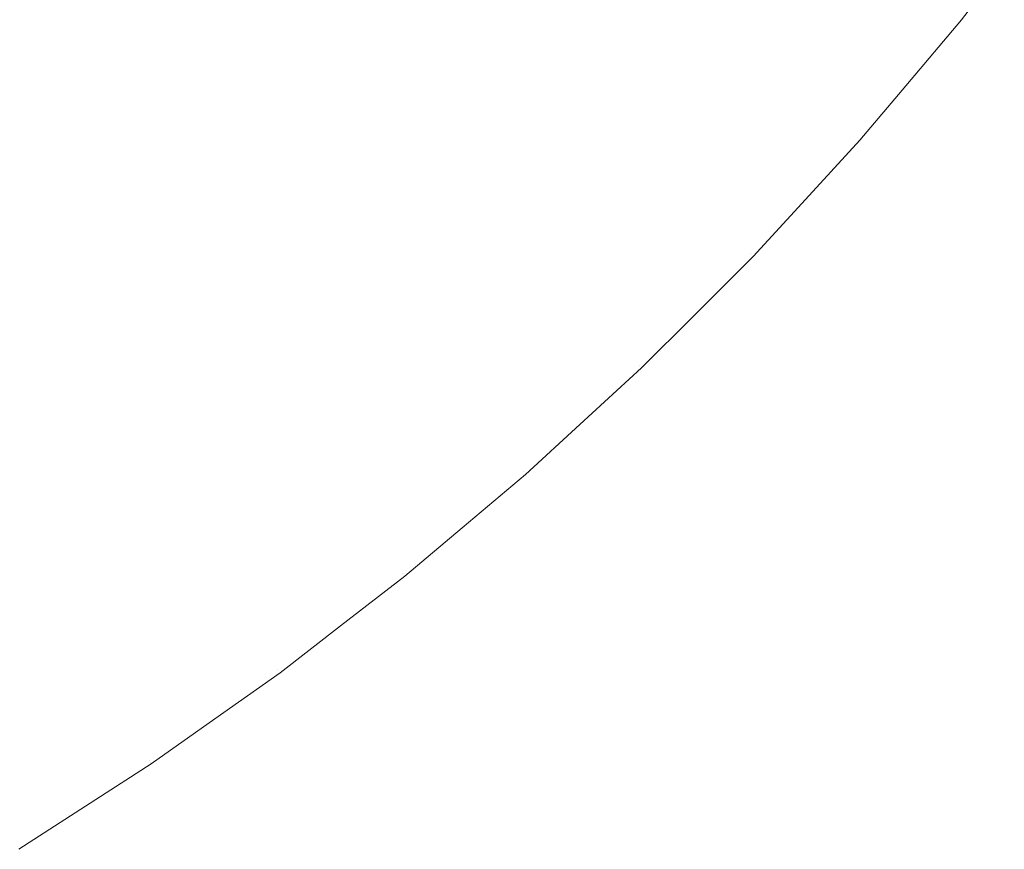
# Model space of a CAD drawing. Header units: centimetres. Extents: x -26 to 27.3, y -23.4 to -21.6.
# Tile 172 of 206: x 27.2618 to 27.2883, y -23.345 to -23.3227. Entities that reach past the tile are written whole.
import ezdxf

# ---------------------------------------------------------------- set-up
doc = ezdxf.new("R2010")
doc.units = ezdxf.units.CM
doc.header["$LTSCALE"] = 2.54
doc.layers.add('Lucido design-1', color=7, linetype='Continuous')

# ---------------------------------------------------------------- blocks, each defined once
blk = doc.blocks.new('Gruppo-4-1')
at = {"color": 7, "linetype": 'Continuous', "lineweight": 9}
for points, invisible_edges in [([(27.267261, -23.320308, -10.136728), (27.264645, -23.322712, -10.136728), (27.263118, -23.320977, -10.140108), (27.265662, -23.31864, -10.140108)], 15), ([(27.265856, -23.318842, -9.424269), (27.263303, -23.321187, -9.424269), (27.264857, -23.322953, -9.42775), (27.267483, -23.32054, -9.42775)], 15), ([(27.263118, -23.320977, -10.140108), (27.260477, -23.323204, -10.140108), (27.258941, -23.321301, -10.143387), (27.261503, -23.319142, -10.143387)], 15), ([(27.261652, -23.319311, -9.420888), (27.259083, -23.321477, -9.420888), (27.260653, -23.323421, -9.424269), (27.263303, -23.321187, -9.424269)], 15), ([(27.272807, -23.320704, -10.129688), (27.270169, -23.323342, -10.129688), (27.268764, -23.321877, -10.133253), (27.271342, -23.319299, -10.133253)], 15), ([(27.278047, -23.320346, -10.122315), (27.275419, -23.323207, -10.122315), (27.274167, -23.322007, -10.126041), (27.276745, -23.319201, -10.126041)], 15), ([(27.283873, -23.320059, -10.110736), (27.281252, -23.323167, -10.110736), (27.280302, -23.322331, -10.114657), (27.282889, -23.319264, -10.114657)], 15), ([(27.271595, -23.319542, -9.431322), (27.269007, -23.32213, -9.431322), (27.270424, -23.323608, -9.43498), (27.273073, -23.320959, -9.43498)], 15), ([(27.277027, -23.319449, -9.438717), (27.274439, -23.322267, -9.438717), (27.275689, -23.323466, -9.442527), (27.278327, -23.320593, -9.442527)], 15), ([(27.283155, -23.319479, -9.450335), (27.28056, -23.322558, -9.450335), (27.281489, -23.323376, -9.45432), (27.284118, -23.320257, -9.45432)], 15), ([(27.284732, -23.320752, -10.106763), (27.282081, -23.323896, -10.106763), (27.281252, -23.323167, -10.110736), (27.283873, -23.320059, -10.110736)], 15), ([(27.268764, -23.321877, -10.133253), (27.26608, -23.324342, -10.133253), (27.264645, -23.322712, -10.136728), (27.267261, -23.320308, -10.136728)], 15), ([(27.279233, -23.32139, -10.118519), (27.27656, -23.324301, -10.118519), (27.275419, -23.323207, -10.122315), (27.278047, -23.320346, -10.122315)], 15), ([(27.284118, -23.320257, -9.45432), (27.281489, -23.323376, -9.45432), (27.282292, -23.324083, -9.45835), (27.284951, -23.320929, -9.45835)], 15), ([(27.267483, -23.32054, -9.42775), (27.264857, -23.322953, -9.42775), (27.266311, -23.324605, -9.431322), (27.269007, -23.32213, -9.431322)], 15), ([(27.278327, -23.320593, -9.442527), (27.275689, -23.323466, -9.442527), (27.276822, -23.324551, -9.446402), (27.279505, -23.32163, -9.446402)], 15), ([(27.274167, -23.322007, -10.126041), (27.271472, -23.324702, -10.126041), (27.270169, -23.323342, -10.129688), (27.272807, -23.320704, -10.129688)], 15), ([(27.285463, -23.321342, -10.102745), (27.282786, -23.324517, -10.102745), (27.282081, -23.323896, -10.106763), (27.284732, -23.320752, -10.106763)], 15), ([(27.264645, -23.322712, -10.136728), (27.261929, -23.325002, -10.136728), (27.260477, -23.323204, -10.140108), (27.263118, -23.320977, -10.140108)], 15), ([(27.263303, -23.321187, -9.424269), (27.260653, -23.323421, -9.424269), (27.26213, -23.325251, -9.42775), (27.264857, -23.322953, -9.42775)], 15), ([(27.273073, -23.320959, -9.43498), (27.270424, -23.323608, -9.43498), (27.271732, -23.324974, -9.438717), (27.274439, -23.322267, -9.438717)], 15), ([(27.284951, -23.320929, -9.45835), (27.282292, -23.324083, -9.45835), (27.282968, -23.324677, -9.462417), (27.285651, -23.321495, -9.462417)], 15), ([(27.280302, -23.322331, -10.114657), (27.277588, -23.325286, -10.114657), (27.27656, -23.324301, -10.118519), (27.279233, -23.32139, -10.118519)], 15), ([(27.286065, -23.321828, -10.098688), (27.283367, -23.325028, -10.098688), (27.282786, -23.324517, -10.102745), (27.285463, -23.321342, -10.102745)], 15), ([(27.287157, -23.32271, -10.081992), (27.288309, -23.32122, -10.081992), (27.288309, -23.32122, -9.481992), (27.287157, -23.32271, -9.481992)], 10), ([(27.279505, -23.32163, -9.446402), (27.276822, -23.324551, -9.446402), (27.277836, -23.325523, -9.450335), (27.28056, -23.322558, -9.450335)], 15), ([(27.285651, -23.321495, -9.462417), (27.282968, -23.324677, -9.462417), (27.283516, -23.325159, -9.466514), (27.286219, -23.321953, -9.466514)], 15), ([(27.270169, -23.323342, -10.129688), (27.267421, -23.325866, -10.129688), (27.26608, -23.324342, -10.133253), (27.268764, -23.321877, -10.133253)], 15), ([(27.286536, -23.322209, -10.094598), (27.283821, -23.325428, -10.094598), (27.283367, -23.325028, -10.098688), (27.286065, -23.321828, -10.098688)], 15), ([(27.286219, -23.321953, -9.466514), (27.283516, -23.325159, -9.466514), (27.283935, -23.325528, -9.470635), (27.286653, -23.322304, -9.470635)], 15), ([(27.269007, -23.32213, -9.431322), (27.266311, -23.324605, -9.431322), (27.267664, -23.326143, -9.43498), (27.270424, -23.323608, -9.43498)], 15), ([(27.275419, -23.323207, -10.122315), (27.272672, -23.325954, -10.122315), (27.271472, -23.324702, -10.126041), (27.274167, -23.322007, -10.126041)], 15), ([(27.286876, -23.322483, -10.090484), (27.284149, -23.325717, -10.090484), (27.283821, -23.325428, -10.094598), (27.286536, -23.322209, -10.094598)], 15), ([(27.274439, -23.322267, -9.438717), (27.271732, -23.324974, -9.438717), (27.272931, -23.326224, -9.442527), (27.275689, -23.323466, -9.442527)], 15), ([(27.281252, -23.323167, -10.110736), (27.278502, -23.326162, -10.110736), (27.277588, -23.325286, -10.114657), (27.280302, -23.322331, -10.114657)], 15), ([(27.286653, -23.322304, -9.470635), (27.283935, -23.325528, -9.470635), (27.284224, -23.325783, -9.474771), (27.286954, -23.322546, -9.474771)], 15), ([(27.287083, -23.32265, -10.086352), (27.284349, -23.325893, -10.086352), (27.284149, -23.325717, -10.090484), (27.286876, -23.322483, -10.090484)], 15), ([(27.26608, -23.324342, -10.133253), (27.263293, -23.326692, -10.133253), (27.261929, -23.325002, -10.136728), (27.264645, -23.322712, -10.136728)], 15), ([(27.28056, -23.322558, -9.450335), (27.277836, -23.325523, -9.450335), (27.278729, -23.32638, -9.45432), (27.281489, -23.323376, -9.45432)], 15), ([(27.286954, -23.322546, -9.474771), (27.284224, -23.325783, -9.474771), (27.284385, -23.325924, -9.478917), (27.28712, -23.32268, -9.478917)], 15), ([(27.284349, -23.325893, -10.086352), (27.287083, -23.32265, -10.086352), (27.287157, -23.32271, -10.081992), (27.285658, -23.324488, -10.081992)], 11), ([(27.285658, -23.324488, -9.481992), (27.287157, -23.32271, -9.481992), (27.28712, -23.32268, -9.478917), (27.284385, -23.325924, -9.478917)], 14), ([(27.287157, -23.32271, -9.481992), (27.285658, -23.324488, -9.481992), (27.285658, -23.324488, -10.081992), (27.287157, -23.32271, -10.081992)], 10), ([(27.264857, -23.322953, -9.42775), (27.26213, -23.325251, -9.42775), (27.263513, -23.326964, -9.431322), (27.266311, -23.324605, -9.431322)], 15), ([(27.261929, -23.325002, -10.136728), (27.259118, -23.327174, -10.136728), (27.257744, -23.325316, -10.140108), (27.260477, -23.323204, -10.140108)], 15), ([(27.27656, -23.324301, -10.118519), (27.273766, -23.327095, -10.118519), (27.272672, -23.325954, -10.122315), (27.275419, -23.323207, -10.122315)], 15), ([(27.282081, -23.323896, -10.106763), (27.279298, -23.326925, -10.106763), (27.278502, -23.326162, -10.110736), (27.281252, -23.323167, -10.110736)], 15), ([(27.260653, -23.323421, -9.424269), (27.25791, -23.325541, -9.424269), (27.259309, -23.327432, -9.42775), (27.26213, -23.325251, -9.42775)], 15), ([(27.271472, -23.324702, -10.126041), (27.268666, -23.32728, -10.126041), (27.267421, -23.325866, -10.129688), (27.270169, -23.323342, -10.129688)], 15), ([(27.275689, -23.323466, -9.442527), (27.272931, -23.326224, -9.442527), (27.274016, -23.327356, -9.446402), (27.276822, -23.324551, -9.446402)], 15), ([(27.281489, -23.323376, -9.45432), (27.278729, -23.32638, -9.45432), (27.279502, -23.32712, -9.45835), (27.282292, -23.324083, -9.45835)], 15), ([(27.270424, -23.323608, -9.43498), (27.267664, -23.326143, -9.43498), (27.268914, -23.327562, -9.438717), (27.271732, -23.324974, -9.438717)], 15), ([(27.282786, -23.324517, -10.102745), (27.279977, -23.327575, -10.102745), (27.279298, -23.326925, -10.106763), (27.282081, -23.323896, -10.106763)], 15), ([(27.282292, -23.324083, -9.45835), (27.279502, -23.32712, -9.45835), (27.280152, -23.327743, -9.462417), (27.282968, -23.324677, -9.462417)], 15), ([(27.267421, -23.325866, -10.129688), (27.264569, -23.328271, -10.129688), (27.263293, -23.326692, -10.133253), (27.26608, -23.324342, -10.133253)], 15), ([(27.277588, -23.325286, -10.114657), (27.274751, -23.328123, -10.114657), (27.273766, -23.327095, -10.118519), (27.27656, -23.324301, -10.118519)], 15), ([(27.266311, -23.324605, -9.431322), (27.263513, -23.326964, -9.431322), (27.2648, -23.328558, -9.43498), (27.267664, -23.326143, -9.43498)], 15), ([(27.276822, -23.324551, -9.446402), (27.274016, -23.327356, -9.446402), (27.274988, -23.328371, -9.450335), (27.277836, -23.325523, -9.450335)], 15), ([(27.283367, -23.325028, -10.098688), (27.280535, -23.328111, -10.098688), (27.279977, -23.327575, -10.102745), (27.282786, -23.324517, -10.102745)], 15), ([(27.285658, -23.324488, -10.081992), (27.28442, -23.325955, -10.081992), (27.284349, -23.325893, -10.086352)], 10), ([(27.284385, -23.325924, -9.478917), (27.28442, -23.325955, -9.481992), (27.285658, -23.324488, -9.481992)], 9), ([(27.28442, -23.325955, -10.081992), (27.285658, -23.324488, -10.081992), (27.285658, -23.324488, -9.481992), (27.28442, -23.325955, -9.481992)], 10), ([(27.272672, -23.325954, -10.122315), (27.269811, -23.328582, -10.122315), (27.268666, -23.32728, -10.126041), (27.271472, -23.324702, -10.126041)], 15), ([(27.282968, -23.324677, -9.462417), (27.280152, -23.327743, -9.462417), (27.280679, -23.328248, -9.466514), (27.283516, -23.325159, -9.466514)], 15), ([(27.263293, -23.326692, -10.133253), (27.260409, -23.328921, -10.133253), (27.259118, -23.327174, -10.136728), (27.261929, -23.325002, -10.136728)], 15), ([(27.271732, -23.324974, -9.438717), (27.268914, -23.327562, -9.438717), (27.270058, -23.328862, -9.442527), (27.272931, -23.326224, -9.442527)], 15), ([(27.283821, -23.325428, -10.094598), (27.280973, -23.32853, -10.094598), (27.280535, -23.328111, -10.098688), (27.283367, -23.325028, -10.098688)], 15), ([(27.283516, -23.325159, -9.466514), (27.280679, -23.328248, -9.466514), (27.281082, -23.328634, -9.470635), (27.283935, -23.325528, -9.470635)], 15), ([(27.26213, -23.325251, -9.42775), (27.259309, -23.327432, -9.42775), (27.260618, -23.329203, -9.431322), (27.263513, -23.326964, -9.431322)], 15), ([(27.278502, -23.326162, -10.110736), (27.275627, -23.329037, -10.110736), (27.274751, -23.328123, -10.114657), (27.277588, -23.325286, -10.114657)], 15), ([(27.284149, -23.325717, -10.090484), (27.281288, -23.328832, -10.090484), (27.280973, -23.32853, -10.094598), (27.283821, -23.325428, -10.094598)], 15), ([(27.277836, -23.325523, -9.450335), (27.274988, -23.328371, -9.450335), (27.275845, -23.329264, -9.45432), (27.278729, -23.32638, -9.45432)], 15), ([(27.283935, -23.325528, -9.470635), (27.281082, -23.328634, -9.470635), (27.28136, -23.328901, -9.474771), (27.284224, -23.325783, -9.474771)], 15), ([(27.268666, -23.32728, -10.126041), (27.265752, -23.329737, -10.126041), (27.264569, -23.328271, -10.129688), (27.267421, -23.325866, -10.129688)], 15), ([(27.273766, -23.327095, -10.118519), (27.270855, -23.329768, -10.118519), (27.269811, -23.328582, -10.122315), (27.272672, -23.325954, -10.122315)], 15), ([(27.284349, -23.325893, -10.086352), (27.28148, -23.329016, -10.086352), (27.281288, -23.328832, -10.090484), (27.284149, -23.325717, -10.090484)], 15), ([(27.284224, -23.325783, -9.474771), (27.28136, -23.328901, -9.474771), (27.281514, -23.329049, -9.478917), (27.284385, -23.325924, -9.478917)], 15), ([(27.28148, -23.329016, -10.086352), (27.284349, -23.325893, -10.086352), (27.28442, -23.325955, -10.081992), (27.28286, -23.327655, -10.081992)], 11), ([(27.28286, -23.327655, -9.481992), (27.28442, -23.325955, -9.481992), (27.284385, -23.325924, -9.478917), (27.281514, -23.329049, -9.478917)], 14), ([(27.28442, -23.325955, -9.481992), (27.28286, -23.327655, -9.481992), (27.28286, -23.327655, -10.081992), (27.28442, -23.325955, -10.081992)], 10), ([(27.267664, -23.326143, -9.43498), (27.2648, -23.328558, -9.43498), (27.265988, -23.330029, -9.438717), (27.268914, -23.327562, -9.438717)], 15), ([(27.272931, -23.326224, -9.442527), (27.270058, -23.328862, -9.442527), (27.271095, -23.33004, -9.446402), (27.274016, -23.327356, -9.446402)], 15), ([(27.279298, -23.326925, -10.106763), (27.27639, -23.329833, -10.106763), (27.275627, -23.329037, -10.110736), (27.278502, -23.326162, -10.110736)], 15), ([(27.278729, -23.32638, -9.45432), (27.275845, -23.329264, -9.45432), (27.276585, -23.330037, -9.45835), (27.279502, -23.32712, -9.45835)], 15), ([(27.264569, -23.328271, -10.129688), (27.261617, -23.330553, -10.129688), (27.260409, -23.328921, -10.133253), (27.263293, -23.326692, -10.133253)], 15), ([(27.263513, -23.326964, -9.431322), (27.260618, -23.329203, -9.431322), (27.261836, -23.330849, -9.43498), (27.2648, -23.328558, -9.43498)], 15), ([(27.279977, -23.327575, -10.102745), (27.27704, -23.330512, -10.102745), (27.27639, -23.329833, -10.106763), (27.279298, -23.326925, -10.106763)], 15), ([(27.269811, -23.328582, -10.122315), (27.266841, -23.331086, -10.122315), (27.265752, -23.329737, -10.126041), (27.268666, -23.32728, -10.126041)], 15), ([(27.274751, -23.328123, -10.114657), (27.271796, -23.330837, -10.114657), (27.270855, -23.329768, -10.118519), (27.273766, -23.327095, -10.118519)], 15), ([(27.279502, -23.32712, -9.45835), (27.276585, -23.330037, -9.45835), (27.277208, -23.330687, -9.462417), (27.280152, -23.327743, -9.462417)], 15), ([(27.274016, -23.327356, -9.446402), (27.271095, -23.33004, -9.446402), (27.272023, -23.331095, -9.450335), (27.274988, -23.328371, -9.450335)], 15), ([(27.268914, -23.327562, -9.438717), (27.265988, -23.330029, -9.438717), (27.267076, -23.331376, -9.442527), (27.270058, -23.328862, -9.442527)], 15), ([(27.280535, -23.328111, -10.098688), (27.277576, -23.33107, -10.098688), (27.27704, -23.330512, -10.102745), (27.279977, -23.327575, -10.102745)], 15), ([(27.280152, -23.327743, -9.462417), (27.277208, -23.330687, -9.462417), (27.277713, -23.331214, -9.466514), (27.280679, -23.328248, -9.466514)], 15), ([(27.28286, -23.327655, -10.081992), (27.281549, -23.329082, -10.081992), (27.28148, -23.329016, -10.086352)], 10), ([(27.281514, -23.329049, -9.478917), (27.281549, -23.329082, -9.481992), (27.28286, -23.327655, -9.481992)], 9), ([(27.281549, -23.329082, -10.081992), (27.28286, -23.327655, -10.081992), (27.28286, -23.327655, -9.481992), (27.281549, -23.329082, -9.481992)], 10), ([(27.265752, -23.329737, -10.126041), (27.262737, -23.332067, -10.126041), (27.261617, -23.330553, -10.129688), (27.264569, -23.328271, -10.129688)], 15), ([(27.275627, -23.329037, -10.110736), (27.272632, -23.331787, -10.110736), (27.271796, -23.330837, -10.114657), (27.274751, -23.328123, -10.114657)], 15), ([(27.280973, -23.32853, -10.094598), (27.277995, -23.331508, -10.094598), (27.277576, -23.33107, -10.098688), (27.280535, -23.328111, -10.098688)], 15), ([(27.280679, -23.328248, -9.466514), (27.277713, -23.331214, -9.466514), (27.278099, -23.331616, -9.470635), (27.281082, -23.328634, -9.470635)], 15), ([(27.2648, -23.328558, -9.43498), (27.261836, -23.330849, -9.43498), (27.26296, -23.33237, -9.438717), (27.265988, -23.330029, -9.438717)], 15), ([(27.270855, -23.329768, -10.118519), (27.267834, -23.332315, -10.118519), (27.266841, -23.331086, -10.122315), (27.269811, -23.328582, -10.122315)], 15), ([(27.274988, -23.328371, -9.450335), (27.272023, -23.331095, -9.450335), (27.272841, -23.332024, -9.45432), (27.275845, -23.329264, -9.45432)], 15), ([(27.281288, -23.328832, -10.090484), (27.278297, -23.331823, -10.090484), (27.277995, -23.331508, -10.094598), (27.280973, -23.32853, -10.094598)], 15), ([(27.270058, -23.328862, -9.442527), (27.267076, -23.331376, -9.442527), (27.268062, -23.332597, -9.446402), (27.271095, -23.33004, -9.446402)], 15), ([(27.281082, -23.328634, -9.470635), (27.278099, -23.331616, -9.470635), (27.278366, -23.331895, -9.474771), (27.28136, -23.328901, -9.474771)], 15), ([(27.28148, -23.329016, -10.086352), (27.278481, -23.332015, -10.086352), (27.278297, -23.331823, -10.090484), (27.281288, -23.328832, -10.090484)], 15), ([(27.27639, -23.329833, -10.106763), (27.273361, -23.332616, -10.106763), (27.272632, -23.331787, -10.110736), (27.275627, -23.329037, -10.110736)], 15), ([(27.28136, -23.328901, -9.474771), (27.278366, -23.331895, -9.474771), (27.278514, -23.332049, -9.478917), (27.281514, -23.329049, -9.478917)], 15), ([(27.278481, -23.332015, -10.086352), (27.28148, -23.329016, -10.086352), (27.281549, -23.329082, -10.081992), (27.279933, -23.330697, -10.081992)], 11), ([(27.279933, -23.330697, -9.481992), (27.281549, -23.329082, -9.481992), (27.281514, -23.329049, -9.478917), (27.278514, -23.332049, -9.478917)], 14), ([(27.281549, -23.329082, -9.481992), (27.279933, -23.330697, -9.481992), (27.279933, -23.330697, -10.081992), (27.281549, -23.329082, -10.081992)], 10), ([(27.260618, -23.329203, -9.431322), (27.25763, -23.331316, -9.431322), (27.258777, -23.333013, -9.43498), (27.261836, -23.330849, -9.43498)], 15), ([(27.275845, -23.329264, -9.45432), (27.272841, -23.332024, -9.45432), (27.273548, -23.332827, -9.45835), (27.276585, -23.330037, -9.45835)], 15), ([(27.266841, -23.331086, -10.122315), (27.263768, -23.333461, -10.122315), (27.262737, -23.332067, -10.126041), (27.265752, -23.329737, -10.126041)], 15), ([(27.271796, -23.330837, -10.114657), (27.268729, -23.333424, -10.114657), (27.267834, -23.332315, -10.118519), (27.270855, -23.329768, -10.118519)], 15), ([(27.27704, -23.330512, -10.102745), (27.273982, -23.333321, -10.102745), (27.273361, -23.332616, -10.106763), (27.27639, -23.329833, -10.106763)], 15), ([(27.265988, -23.330029, -9.438717), (27.26296, -23.33237, -9.438717), (27.26399, -23.333762, -9.442527), (27.267076, -23.331376, -9.442527)], 15), ([(27.271095, -23.33004, -9.446402), (27.268062, -23.332597, -9.446402), (27.268944, -23.33369, -9.450335), (27.272023, -23.331095, -9.450335)], 15), ([(27.276585, -23.330037, -9.45835), (27.273548, -23.332827, -9.45835), (27.274142, -23.333503, -9.462417), (27.277208, -23.330687, -9.462417)], 15), ([(27.262737, -23.332067, -10.126041), (27.259625, -23.334268, -10.126041), (27.25857, -23.332707, -10.129688), (27.261617, -23.330553, -10.129688)], 15), ([(27.277576, -23.33107, -10.098688), (27.274493, -23.333902, -10.098688), (27.273982, -23.333321, -10.102745), (27.27704, -23.330512, -10.102745)], 15), ([(27.277208, -23.330687, -9.462417), (27.274142, -23.333503, -9.462417), (27.274624, -23.334051, -9.466514), (27.277713, -23.331214, -9.466514)], 15), ([(27.279933, -23.330697, -10.081992), (27.278547, -23.332084, -10.081992), (27.278481, -23.332015, -10.086352)], 10), ([(27.278514, -23.332049, -9.478917), (27.278547, -23.332084, -9.481992), (27.279933, -23.330697, -9.481992)], 9), ([(27.278547, -23.332084, -10.081992), (27.279933, -23.330697, -10.081992), (27.279933, -23.330697, -9.481992), (27.278547, -23.332084, -9.481992)], 10), ([(27.261836, -23.330849, -9.43498), (27.258777, -23.333013, -9.43498), (27.259836, -23.33458, -9.438717), (27.26296, -23.33237, -9.438717)], 15), ([(27.272632, -23.331787, -10.110736), (27.269524, -23.334408, -10.110736), (27.268729, -23.333424, -10.114657), (27.271796, -23.330837, -10.114657)], 15), ([(27.267834, -23.332315, -10.118519), (27.264707, -23.334732, -10.118519), (27.263768, -23.333461, -10.122315), (27.266841, -23.331086, -10.122315)], 15), ([(27.272023, -23.331095, -9.450335), (27.268944, -23.33369, -9.450335), (27.269722, -23.334653, -9.45432), (27.272841, -23.332024, -9.45432)], 15), ([(27.277995, -23.331508, -10.094598), (27.274893, -23.334356, -10.094598), (27.274493, -23.333902, -10.098688), (27.277576, -23.33107, -10.098688)], 15), ([(27.277713, -23.331214, -9.466514), (27.274624, -23.334051, -9.466514), (27.274993, -23.33447, -9.470635), (27.278099, -23.331616, -9.470635)], 15), ([(27.267076, -23.331376, -9.442527), (27.26399, -23.333762, -9.442527), (27.264923, -23.335023, -9.446402), (27.268062, -23.332597, -9.446402)], 15), ([(27.278297, -23.331823, -10.090484), (27.275182, -23.334684, -10.090484), (27.274893, -23.334356, -10.094598), (27.277995, -23.331508, -10.094598)], 15), ([(27.273361, -23.332616, -10.106763), (27.270217, -23.335267, -10.106763), (27.269524, -23.334408, -10.110736), (27.272632, -23.331787, -10.110736)], 15), ([(27.278099, -23.331616, -9.470635), (27.274993, -23.33447, -9.470635), (27.275248, -23.334759, -9.474771), (27.278366, -23.331895, -9.474771)], 15), ([(27.272841, -23.332024, -9.45432), (27.269722, -23.334653, -9.45432), (27.270394, -23.335486, -9.45835), (27.273548, -23.332827, -9.45835)], 15), ([(27.278481, -23.332015, -10.086352), (27.275358, -23.334884, -10.086352), (27.275182, -23.334684, -10.090484), (27.278297, -23.331823, -10.090484)], 15), ([(27.278366, -23.331895, -9.474771), (27.275248, -23.334759, -9.474771), (27.275389, -23.33492, -9.478917), (27.278514, -23.332049, -9.478917)], 15), ([(27.275358, -23.334884, -10.086352), (27.278481, -23.332015, -10.086352), (27.278547, -23.332084, -10.081992), (27.276885, -23.33361, -10.081992)], 11), ([(27.276885, -23.33361, -9.481992), (27.278547, -23.332084, -9.481992), (27.278514, -23.332049, -9.478917), (27.275389, -23.33492, -9.478917)], 14), ([(27.263768, -23.333461, -10.122315), (27.260596, -23.335705, -10.122315), (27.259625, -23.334268, -10.126041), (27.262737, -23.332067, -10.126041)], 15), ([(27.268729, -23.333424, -10.114657), (27.265554, -23.335877, -10.114657), (27.264707, -23.334732, -10.118519), (27.267834, -23.332315, -10.118519)], 15), ([(27.278547, -23.332084, -9.481992), (27.276885, -23.33361, -9.481992), (27.276885, -23.33361, -10.081992), (27.278547, -23.332084, -10.081992)], 10), ([(27.26296, -23.33237, -9.438717), (27.259836, -23.33458, -9.438717), (27.260805, -23.336014, -9.442527), (27.26399, -23.333762, -9.442527)], 15), ([(27.268062, -23.332597, -9.446402), (27.264923, -23.335023, -9.446402), (27.265758, -23.336153, -9.450335), (27.268944, -23.33369, -9.450335)], 15), ([(27.273982, -23.333321, -10.102745), (27.270807, -23.335998, -10.102745), (27.270217, -23.335267, -10.106763), (27.273361, -23.332616, -10.106763)], 15), ([(27.273548, -23.332827, -9.45835), (27.270394, -23.335486, -9.45835), (27.27096, -23.336186, -9.462417), (27.274142, -23.333503, -9.462417)], 15), ([(27.274493, -23.333902, -10.098688), (27.271293, -23.336599, -10.098688), (27.270807, -23.335998, -10.102745), (27.273982, -23.333321, -10.102745)], 15), ([(27.264707, -23.334732, -10.118519), (27.261481, -23.337014, -10.118519), (27.260596, -23.335705, -10.122315), (27.263768, -23.333461, -10.122315)], 15), ([(27.269524, -23.334408, -10.110736), (27.266307, -23.336895, -10.110736), (27.265554, -23.335877, -10.114657), (27.268729, -23.333424, -10.114657)], 15), ([(27.274142, -23.333503, -9.462417), (27.27096, -23.336186, -9.462417), (27.271418, -23.336754, -9.466514), (27.274624, -23.334051, -9.466514)], 15), ([(27.276885, -23.33361, -10.081992), (27.27542, -23.334955, -10.081992), (27.275358, -23.334884, -10.086352)], 10), ([(27.275389, -23.33492, -9.478917), (27.27542, -23.334955, -9.481992), (27.276885, -23.33361, -9.481992)], 9), ([(27.27542, -23.334955, -10.081992), (27.276885, -23.33361, -10.081992), (27.276885, -23.33361, -9.481992), (27.27542, -23.334955, -9.481992)], 10), ([(27.26399, -23.333762, -9.442527), (27.260805, -23.336014, -9.442527), (27.261684, -23.337314, -9.446402), (27.264923, -23.335023, -9.446402)], 15), ([(27.268944, -23.33369, -9.450335), (27.265758, -23.336153, -9.450335), (27.266494, -23.337148, -9.45432), (27.269722, -23.334653, -9.45432)], 15), ([(27.274893, -23.334356, -10.094598), (27.271674, -23.337071, -10.094598), (27.271293, -23.336599, -10.098688), (27.274493, -23.333902, -10.098688)], 15), ([(27.274624, -23.334051, -9.466514), (27.271418, -23.336754, -9.466514), (27.271769, -23.337188, -9.470635), (27.274993, -23.33447, -9.470635)], 15), ([(27.270217, -23.335267, -10.106763), (27.266963, -23.337782, -10.106763), (27.266307, -23.336895, -10.110736), (27.269524, -23.334408, -10.110736)], 15), ([(27.275182, -23.334684, -10.090484), (27.271948, -23.337411, -10.090484), (27.271674, -23.337071, -10.094598), (27.274893, -23.334356, -10.094598)], 15), ([(27.269722, -23.334653, -9.45432), (27.266494, -23.337148, -9.45432), (27.267131, -23.338008, -9.45835), (27.270394, -23.335486, -9.45835)], 15), ([(27.274993, -23.33447, -9.470635), (27.271769, -23.337188, -9.470635), (27.272011, -23.337488, -9.474771), (27.275248, -23.334759, -9.474771)], 15), ([(27.275358, -23.334884, -10.086352), (27.272115, -23.337618, -10.086352), (27.271948, -23.337411, -10.090484), (27.275182, -23.334684, -10.090484)], 15), ([(27.265554, -23.335877, -10.114657), (27.262279, -23.338194, -10.114657), (27.261481, -23.337014, -10.118519), (27.264707, -23.334732, -10.118519)], 15), ([(27.275248, -23.334759, -9.474771), (27.272011, -23.337488, -9.474771), (27.272145, -23.337655, -9.478917), (27.275389, -23.33492, -9.478917)], 15), ([(27.272115, -23.337618, -10.086352), (27.275358, -23.334884, -10.086352), (27.27542, -23.334955, -10.081992), (27.273719, -23.336389, -10.081992)], 11), ([(27.273719, -23.336389, -9.481992), (27.27542, -23.334955, -9.481992), (27.275389, -23.33492, -9.478917), (27.272145, -23.337655, -9.478917)], 14), ([(27.27542, -23.334955, -9.481992), (27.273719, -23.336389, -9.481992), (27.273719, -23.336389, -10.081992), (27.27542, -23.334955, -10.081992)], 10), ([(27.264923, -23.335023, -9.446402), (27.261684, -23.337314, -9.446402), (27.262471, -23.338478, -9.450335), (27.265758, -23.336153, -9.450335)], 15), ([(27.270807, -23.335998, -10.102745), (27.267522, -23.338537, -10.102745), (27.266963, -23.337782, -10.106763), (27.270217, -23.335267, -10.106763)], 15), ([(27.270394, -23.335486, -9.45835), (27.267131, -23.338008, -9.45835), (27.267666, -23.338732, -9.462417), (27.27096, -23.336186, -9.462417)], 15), ([(27.266307, -23.336895, -10.110736), (27.262987, -23.339242, -10.110736), (27.262279, -23.338194, -10.114657), (27.265554, -23.335877, -10.114657)], 15), ([(27.271293, -23.336599, -10.098688), (27.267982, -23.339159, -10.098688), (27.267522, -23.338537, -10.102745), (27.270807, -23.335998, -10.102745)], 15), ([(27.265758, -23.336153, -9.450335), (27.262471, -23.338478, -9.450335), (27.263164, -23.339504, -9.45432), (27.266494, -23.337148, -9.45432)], 15), ([(27.27096, -23.336186, -9.462417), (27.267666, -23.338732, -9.462417), (27.2681, -23.339319, -9.466514), (27.271418, -23.336754, -9.466514)], 15), ([(27.273719, -23.336389, -10.081992), (27.272175, -23.337692, -10.081992), (27.272115, -23.337618, -10.086352)], 10), ([(27.272145, -23.337655, -9.478917), (27.272175, -23.337692, -9.481992), (27.273719, -23.336389, -9.481992)], 9), ([(27.272175, -23.337692, -10.081992), (27.273719, -23.336389, -10.081992), (27.273719, -23.336389, -9.481992), (27.272175, -23.337692, -9.481992)], 10), ([(27.271674, -23.337071, -10.094598), (27.268342, -23.339646, -10.094598), (27.267982, -23.339159, -10.098688), (27.271293, -23.336599, -10.098688)], 15), ([(27.271418, -23.336754, -9.466514), (27.2681, -23.339319, -9.466514), (27.268432, -23.339768, -9.470635), (27.271769, -23.337188, -9.470635)], 15), ([(27.262279, -23.338194, -10.114657), (27.258908, -23.34037, -10.114657), (27.258161, -23.339157, -10.118519), (27.261481, -23.337014, -10.118519)], 15), ([(27.266963, -23.337782, -10.106763), (27.263605, -23.340157, -10.106763), (27.262987, -23.339242, -10.110736), (27.266307, -23.336895, -10.110736)], 15), ([(27.271948, -23.337411, -10.090484), (27.268602, -23.339997, -10.090484), (27.268342, -23.339646, -10.094598), (27.271674, -23.337071, -10.094598)], 15), ([(27.261684, -23.337314, -9.446402), (27.258351, -23.339465, -9.446402), (27.259087, -23.340662, -9.450335), (27.262471, -23.338478, -9.450335)], 15), ([(27.266494, -23.337148, -9.45432), (27.263164, -23.339504, -9.45432), (27.263763, -23.34039, -9.45835), (27.267131, -23.338008, -9.45835)], 15), ([(27.271769, -23.337188, -9.470635), (27.268432, -23.339768, -9.470635), (27.268661, -23.340078, -9.474771), (27.272011, -23.337488, -9.474771)], 15), ([(27.272115, -23.337618, -10.086352), (27.26876, -23.340211, -10.086352), (27.268602, -23.339997, -10.090484), (27.271948, -23.337411, -10.090484)], 15), ([(27.272011, -23.337488, -9.474771), (27.268661, -23.340078, -9.474771), (27.268788, -23.34025, -9.478917), (27.272145, -23.337655, -9.478917)], 15), ([(27.26876, -23.340211, -10.086352), (27.272115, -23.337618, -10.086352), (27.272175, -23.337692, -10.081992), (27.270443, -23.33903, -10.081992)], 11), ([(27.267522, -23.338537, -10.102745), (27.264131, -23.340935, -10.102745), (27.263605, -23.340157, -10.106763), (27.266963, -23.337782, -10.106763)], 15), ([(27.270443, -23.33903, -9.481992), (27.272175, -23.337692, -9.481992), (27.272145, -23.337655, -9.478917), (27.268788, -23.34025, -9.478917)], 14), ([(27.272175, -23.337692, -9.481992), (27.270443, -23.33903, -9.481992), (27.270443, -23.33903, -10.081992), (27.272175, -23.337692, -10.081992)], 10), ([(27.267131, -23.338008, -9.45835), (27.263763, -23.34039, -9.45835), (27.264267, -23.341136, -9.462417), (27.267666, -23.338732, -9.462417)], 15), ([(27.262987, -23.339242, -10.110736), (27.259571, -23.341447, -10.110736), (27.258908, -23.34037, -10.114657), (27.262279, -23.338194, -10.114657)], 15), ([(27.262471, -23.338478, -9.450335), (27.259087, -23.340662, -9.450335), (27.259736, -23.341716, -9.45432), (27.263164, -23.339504, -9.45432)], 15), ([(27.267982, -23.339159, -10.098688), (27.264564, -23.341576, -10.098688), (27.264131, -23.340935, -10.102745), (27.267522, -23.338537, -10.102745)], 15), ([(27.267666, -23.338732, -9.462417), (27.264267, -23.341136, -9.462417), (27.264676, -23.341741, -9.466514), (27.2681, -23.339319, -9.466514)], 15), ([(27.268342, -23.339646, -10.094598), (27.264904, -23.342078, -10.094598), (27.264564, -23.341576, -10.098688), (27.267982, -23.339159, -10.098688)], 15), ([(27.270443, -23.33903, -10.081992), (27.268816, -23.340288, -10.081992), (27.26876, -23.340211, -10.086352)], 10), ([(27.268788, -23.34025, -9.478917), (27.268816, -23.340288, -9.481992), (27.270443, -23.33903, -9.481992)], 9), ([(27.268816, -23.340288, -10.081992), (27.270443, -23.33903, -10.081992), (27.270443, -23.33903, -9.481992), (27.268816, -23.340288, -9.481992)], 10), ([(27.263605, -23.340157, -10.106763), (27.26015, -23.342387, -10.106763), (27.259571, -23.341447, -10.110736), (27.262987, -23.339242, -10.110736)], 15), ([(27.2681, -23.339319, -9.466514), (27.264676, -23.341741, -9.466514), (27.264988, -23.342203, -9.470635), (27.268432, -23.339768, -9.470635)], 15), ([(27.263164, -23.339504, -9.45432), (27.259736, -23.341716, -9.45432), (27.260297, -23.342627, -9.45835), (27.263763, -23.34039, -9.45835)], 15), ([(27.268602, -23.339997, -10.090484), (27.265148, -23.34244, -10.090484), (27.264904, -23.342078, -10.094598), (27.268342, -23.339646, -10.094598)], 15), ([(27.268432, -23.339768, -9.470635), (27.264988, -23.342203, -9.470635), (27.265204, -23.342523, -9.474771), (27.268661, -23.340078, -9.474771)], 15), ([(27.26876, -23.340211, -10.086352), (27.265297, -23.34266, -10.086352), (27.265148, -23.34244, -10.090484), (27.268602, -23.339997, -10.090484)], 15), ([(27.264131, -23.340935, -10.102745), (27.260642, -23.343187, -10.102745), (27.26015, -23.342387, -10.106763), (27.263605, -23.340157, -10.106763)], 15), ([(27.268661, -23.340078, -9.474771), (27.265204, -23.342523, -9.474771), (27.265324, -23.3427, -9.478917), (27.268788, -23.34025, -9.478917)], 15), ([(27.265297, -23.34266, -10.086352), (27.26876, -23.340211, -10.086352), (27.268816, -23.340288, -10.081992), (27.267062, -23.341528, -10.081992)], 11), ([(27.267062, -23.341528, -9.481992), (27.268816, -23.340288, -9.481992), (27.268788, -23.34025, -9.478917), (27.265324, -23.3427, -9.478917)], 14), ([(27.263763, -23.34039, -9.45835), (27.260297, -23.342627, -9.45835), (27.260769, -23.343394, -9.462417), (27.264267, -23.341136, -9.462417)], 15), ([(27.268816, -23.340288, -9.481992), (27.267062, -23.341528, -9.481992), (27.267062, -23.341528, -10.081992), (27.268816, -23.340288, -10.081992)], 10), ([(27.264564, -23.341576, -10.098688), (27.261048, -23.343846, -10.098688), (27.260642, -23.343187, -10.102745), (27.264131, -23.340935, -10.102745)], 15), ([(27.264267, -23.341136, -9.462417), (27.260769, -23.343394, -9.462417), (27.261152, -23.344015, -9.466514), (27.264676, -23.341741, -9.466514)], 15), ([(27.264904, -23.342078, -10.094598), (27.261365, -23.344362, -10.094598), (27.261048, -23.343846, -10.098688), (27.264564, -23.341576, -10.098688)], 15), ([(27.267062, -23.341528, -10.081992), (27.26535, -23.342739, -10.081992), (27.265297, -23.34266, -10.086352)], 10), ([(27.265324, -23.3427, -9.478917), (27.26535, -23.342739, -9.481992), (27.267062, -23.341528, -9.481992)], 9), ([(27.26535, -23.342739, -10.081992), (27.267062, -23.341528, -10.081992), (27.267062, -23.341528, -9.481992), (27.26535, -23.342739, -9.481992)], 10), ([(27.264676, -23.341741, -9.466514), (27.261152, -23.344015, -9.466514), (27.261445, -23.34449, -9.470635), (27.264988, -23.342203, -9.470635)], 15), ([(27.265148, -23.34244, -10.090484), (27.261594, -23.344733, -10.090484), (27.261365, -23.344362, -10.094598), (27.264904, -23.342078, -10.094598)], 15), ([(27.264988, -23.342203, -9.470635), (27.261445, -23.34449, -9.470635), (27.261647, -23.344819, -9.474771), (27.265204, -23.342523, -9.474771)], 15), ([(27.265297, -23.34266, -10.086352), (27.261734, -23.34496, -10.086352), (27.261594, -23.344733, -10.090484), (27.265148, -23.34244, -10.090484)], 15), ([(27.265204, -23.342523, -9.474771), (27.261647, -23.344819, -9.474771), (27.261759, -23.345001, -9.478917), (27.265324, -23.3427, -9.478917)], 15), ([(27.263583, -23.34388, -10.081992), (27.261784, -23.345041, -10.081992), (27.261734, -23.34496, -10.086352), (27.265297, -23.34266, -10.086352)], 14), ([(27.265324, -23.3427, -9.478917), (27.261759, -23.345001, -9.478917), (27.261784, -23.345041, -9.481992), (27.263583, -23.34388, -9.481992)], 11), ([(27.265297, -23.34266, -10.086352), (27.26535, -23.342739, -10.081992), (27.263583, -23.34388, -10.081992)], 9), ([(27.263583, -23.34388, -9.481992), (27.26535, -23.342739, -9.481992), (27.265324, -23.3427, -9.478917)], 10), ([(27.26535, -23.342739, -9.481992), (27.263583, -23.34388, -9.481992), (27.263583, -23.34388, -10.081992), (27.26535, -23.342739, -10.081992)], 10), ([(27.261784, -23.345041, -10.081992), (27.263583, -23.34388, -10.081992), (27.263583, -23.34388, -9.481992), (27.261784, -23.345041, -9.481992)], 10)]:
    blk.add_3dface(points, dxfattribs=dict(at, invisible_edges=invisible_edges))

msp = doc.modelspace()

# ---------------------------------------------------------------- block references
at = {"layer": 'Lucido design-1', "color": 7}
msp.add_blockref('Gruppo-4-1', (0, 0), dxfattribs=at)

doc.saveas('drawing.dxf')
